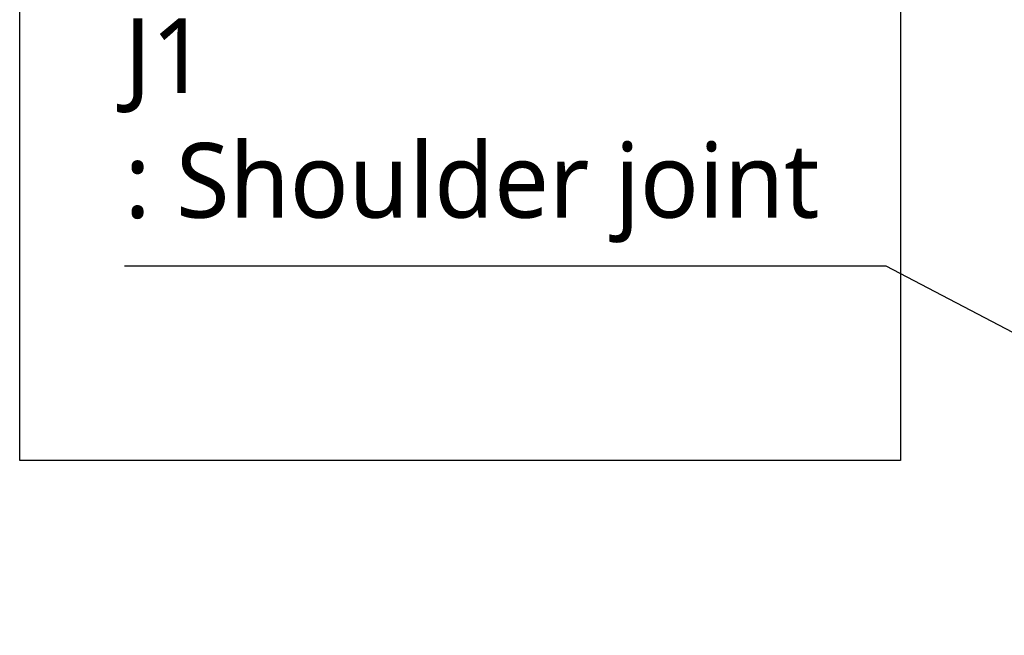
# Model space of a CAD drawing. Header units: millimetres. Extents: x 0 to 4378, y 0 to 2376.
# Tile 34 of 212: x 1179 to 1389, y 784 to 916. Entities that reach past the tile are written whole.
import ezdxf

# ---------------------------------------------------------------- set-up
doc = ezdxf.new("R2010")
doc.units = ezdxf.units.MM
doc.header["$LTSCALE"] = 0.2
doc.layers.add('05_Section Line', color=3, linetype='Continuous')
doc.styles.add('Rainbow-5.0 Style', font='malgunsl.ttf')
doc.dimstyles.new('Rainbow-5.0 Style', dxfattribs={"dimtxt": 4, "dimasz": 2.5, "dimexe": 1, "dimexo": 1, "dimgap": 1, "dimtad": 1, "dimdsep": 46, "dimtxsty": 'Rainbow-5.0 Style', "dimcen": 0, "dimclrd": 251, "dimclre": 251, "dimclrt": 7, "dimazin": 3, "dimtp": 0.1, "dimtm": 0.1, "dimtfac": 0.61, "dimtmove": 0, "dimatfit": 3, "dimfxl": 1, "dimlwd": -1, "dimlwe": -1, "dimarcsym": 1})

msp = doc.modelspace()

# ---------------------------------------------------------------- linework, layer by layer
at = {"layer": '05_Section Line'}
msp.add_lwpolyline([(1178.836, 1369.978), (1367.099, 1369.978), (1367.099, 821.779), (1178.836, 821.779)], close=True, dxfattribs=at)

# ---------------------------------------------------------------- texts
at = {"color": 7, "insert": (1201.24, 868.366), "char_height": 16, "attachment_point": 7, "style": 'Rainbow-5.0 Style'}
msp.add_mtext('J1\\P: Shoulder joint', dxfattribs=at)

# ---------------------------------------------------------------- leaders
at = {"annotation_type": 0, "has_hookline": 1, "hookline_direction": 1, "text_width": 145.327}
msp.add_leader([(1514.26, 784.398), (1364.067, 863.366), (1351.567, 863.366)], dimstyle='Rainbow-5.0 Style', override={"dimscale": 5, "dimgap": 1, "dimtad": 1}, dxfattribs=at)

doc.saveas('drawing.dxf')
